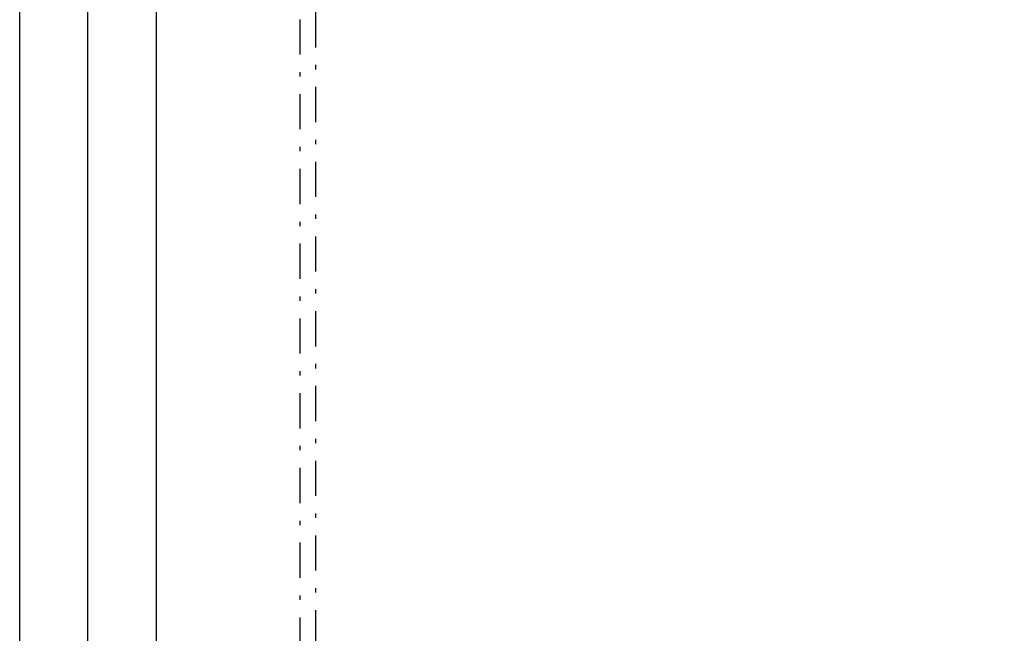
# Model space of a CAD drawing. Extents: x -4471 to 629, y 1975 to 5538.
# Tile 32 of 41: x -1101 to -989, y 3983 to 4052. Entities that reach past the tile are written whole.
import ezdxf

# ---------------------------------------------------------------- set-up
doc = ezdxf.new("R2010")
doc.units = 0
doc.header["$MEASUREMENT"] = 0
doc.linetypes.add('DASHDOT', pattern=[8.5, 4, -2, 0.5, -2])
doc.layers.get('0').update_dxf_attribs({"linetype": 'CONTINUOUS'})
doc.layers.add('LE_MIDDLE', color=7, linetype='CONTINUOUS')

msp = doc.modelspace()

# ---------------------------------------------------------------- linework, layer by layer
for p, q in [((-1092.96, 3786.36), (-1092.96, 4118.07)), ((-1100.71, 3785.73), (-1100.71, 4114.55))]:
    msp.add_line(p, q)
msp.add_lwpolyline([(-962.97, 3719.38), (-1085.15, 3747.54), (-1085.15, 4121.62)])
for centre, start_param, end_param in [((-2207.53, 3687.64), 0.503466, 2.534813), ((-2207.53, 3668.71), 0.504763, 2.533775)]:
    msp.add_ellipse(centre, major_axis=(2040, 0), ratio=0.323677, start_param=start_param, end_param=end_param)
at = {"layer": 'LE_MIDDLE', "linetype": 'DASHDOT'}
msp.add_line((-1067.06, 4129.84), (-1067.06, 3764.11), dxfattribs=at)
at = {"layer": 'LE_MIDDLE', "color": 1, "linetype": 'DASHDOT'}
msp.add_line((-1068.86, 4129.02), (-1068.86, 3762.71), dxfattribs=at)

doc.saveas('drawing.dxf')
